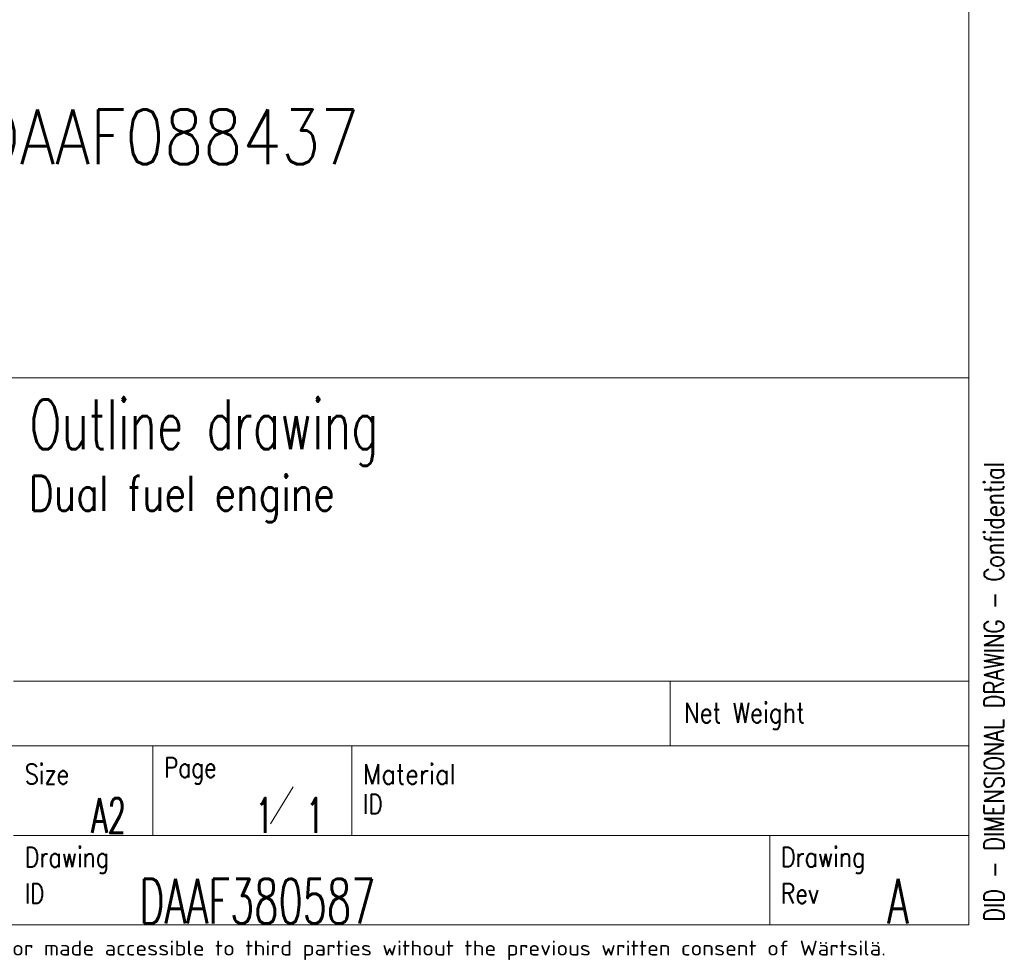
# Model space of a CAD drawing. Header units: inches. Extents: x 0 to 17820, y -10 to 12600.
# Tile 86 of 117: x 14808 to 17777, y 43 to 2880. Entities that reach past the tile are written whole.
import ezdxf

# ---------------------------------------------------------------- set-up
doc = ezdxf.new("R2010")
doc.units = ezdxf.units.IN
for name, color, linetype, true_color in [('1', 7, 'Continuous', 0xffffff), ('210', 7, 'Continuous', 0xffffff), ('254', 7, 'Continuous', 0xffffff)]:
    doc.layers.add(name, color=color, linetype=linetype, true_color=true_color)
doc.styles.add('iso-1', font='isocp.shx')
doc.styles.add('latin_extended', font='simplex.shx')

msp = doc.modelspace()

# ---------------------------------------------------------------- linework, layer by layer
at = {"layer": '1', "color": 7, "linetype": 'Continuous', "lineweight": 18}
msp.add_line((12120, 1800), (17670, 1800), dxfattribs=at)
at = {"layer": '210', "color": 7, "linetype": 'Continuous', "lineweight": 18}
for p, q in [((17670, 150), (17670, 12450)), ((12120, 1800), (17670, 1800)), ((150, 150), (17670, 150))]:
    msp.add_line(p, q, dxfattribs=at)
at = {"layer": '210', "color": 7, "linetype": 'Continuous', "lineweight": 13}
for p, q in [((14789.859, 885.001), (17670, 885.001)), ((16769.868, 690.001), (16769.868, 885.001)), ((12120.012, 690.001), (17670.012, 690.001)), ((15209.858, 690.001), (15209.858, 420)), ((15809.858, 420), (15809.858, 690.001)), ((17670, 420), (14789.858, 420)), ((17070, 150), (17070, 420))]:
    msp.add_line(p, q, dxfattribs=at)
at = {"layer": '210', "color": 3, "linetype": 'Continuous', "lineweight": 13}
msp.add_line((15564.14, 454.636), (15632.213, 566.885), dxfattribs=at)

# ---------------------------------------------------------------- texts
at = {"layer": '210', "color": 3, "linetype": 'Continuous', "lineweight": 18, "attachment_point": 7, "line_spacing_factor": 0.963855, "style": 'latin_extended'}
for s, insert, char_height in [('\\W0.6796;Outline drawing', (14837.822, 1534.975), 150), ('\\W0.7980;Dual fuel engine', (14835.437, 1364.358), 105), ('\\W1.0000;', (14837.822, 1092.475), 150), ('\\W1.0000;', (14835.437, 921.858), 105), ('\\W1.0000;', (17278.943, 704.358), 105), ('\\W0.6107;A2', (15024.097, 427.553), 105), ('\\W0.5906;1', (15519.467, 427.553), 105), ('\\W0.5906;1', (15671.97, 427.553), 105), ('\\W1.0000;', (17605.388, 418.797), 135), ('\\W0.6313;DAAF380587', (15168.409, 154.142), 135), ('\\W0.6152;A', (17424.395, 154.142), 135)]:
    msp.add_mtext(s, dxfattribs=dict(at, insert=insert, char_height=char_height))
at = {"layer": '210', "color": 3, "linetype": 'Continuous', "lineweight": 18, "insert": (17775.891, 160.2), "char_height": 60, "attachment_point": 7, "rotation": 90, "line_spacing_factor": 0.963855, "style": 'latin_extended'}
msp.add_mtext('\\W0.7702;DID - DIMENSIONAL DRAWING - Confidential', dxfattribs=at)
at = {"layer": '210', "color": 211, "linetype": 'Continuous', "lineweight": 18, "char_height": 60, "attachment_point": 7, "line_spacing_factor": 0.963855, "style": 'latin_extended'}
for s, insert in [('\\W0.8446;Net Weight', (16810.548, 739.991)), ('\\W0.8289;Size', (14823.039, 574.99)), ('\\W0.7995;Page', (15243.038, 574.99)), ('\\W0.8988;Material', (15843.039, 574.844)), ('\\W0.7905;ID', (15843.039, 484.844)), ('\\W0.8174;Drawing', (14823.038, 304.843)), ('\\W0.8174;Drawing', (17103.18, 304.989)), ('\\W0.7905;ID', (14823.038, 214.843)), ('\\W0.8107;Rev', (17103.18, 214.842))]:
    msp.add_mtext(s, dxfattribs=dict(at, insert=insert))
at = {"layer": '210', "color": 211, "linetype": 'Continuous', "lineweight": 13, "insert": (13768.188, 44.294), "char_height": 44.999999, "attachment_point": 7, "line_spacing_factor": 0.963855, "style": 'iso-1'}
msp.add_mtext('\\W1.2104;purpose nor copied in any way nor made accessible to third parties without the previous written consent of Wärtsilä.', dxfattribs=at)
at = {"layer": '254', "color": 2, "linetype": 'Continuous', "lineweight": 13, "insert": (12109.567, 2389.25), "char_height": 165, "attachment_point": 7, "line_spacing_factor": 0.963855, "style": 'latin_extended'}
msp.add_mtext('\\W0.8317;Service space see drawing DAAF088437', dxfattribs=at)

doc.saveas('drawing.dxf')
